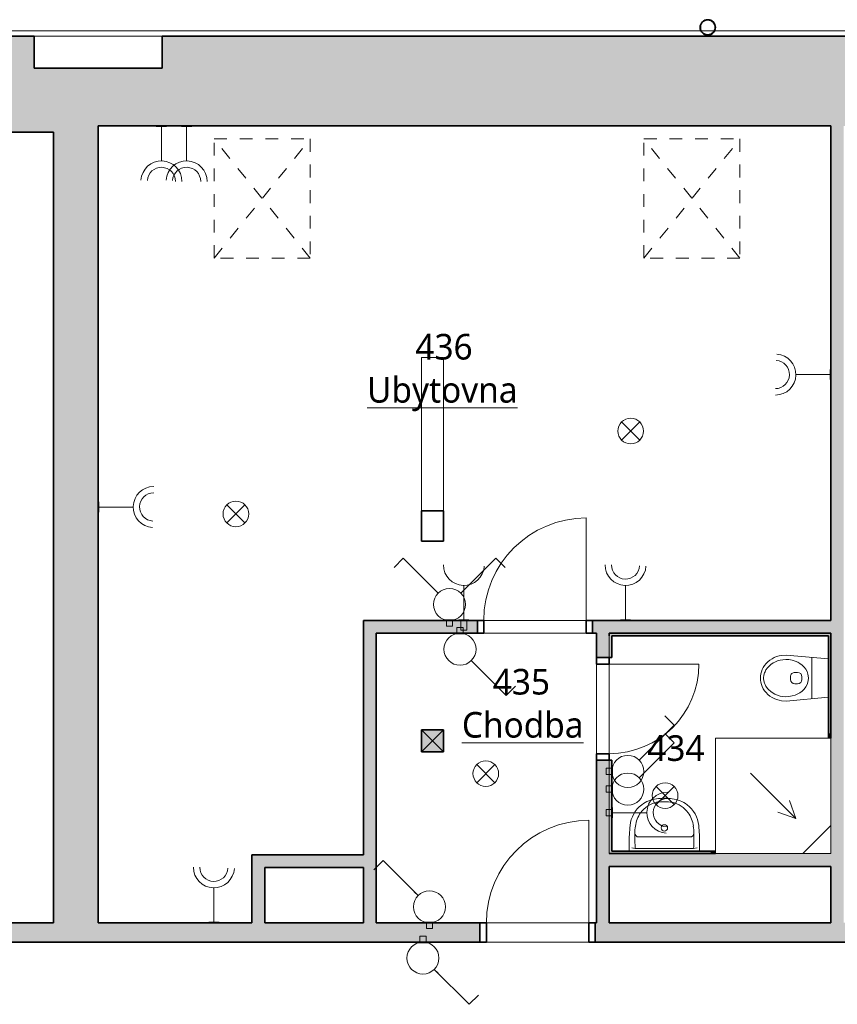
# Model space of a CAD drawing. Header units: metres. Extents: x -0.2 to 46.2, y -4.9 to 14.9.
# Tile 9 of 13: x 19.8 to 26.2, y 7.2 to 14.9. Entities that reach past the tile are written whole.
import ezdxf

# ---------------------------------------------------------------- set-up
doc = ezdxf.new("R2010")
doc.units = ezdxf.units.M
doc.linetypes.add('AV - Cerch_ 1 tecka 4mm', pattern=[0.006, 0.004, -0.001, 0, -0.001])
doc.layers.add('AV-MISTNOSTI', color=5, linetype='Continuous', lineweight=5, true_color=0x0000ff)
doc.layers.add('AV-TEXTY', color=5, linetype='Continuous', lineweight=13, true_color=0x0000ff)
for name, color, linetype, lineweight in [('AV-SRAFY', 7, 'Continuous', 35), ('AV-STAVBA', 7, 'Continuous', 18), ('AV-VYBAVENI', 7, 'Continuous', 18)]:
    doc.layers.add(name, color=color, linetype=linetype, lineweight=lineweight)
doc.styles.add('Trebuchet MS_B', font='trebuc.ttf', dxfattribs={"height": 0.2})

# ---------------------------------------------------------------- blocks, each defined once
blk = doc.blocks.new('DO_1-L_Ocel_ - 800x1970_150-925843-4NP')
at = {"layer": 'AV-STAVBA', "color": 254, "true_color": 0xcccccc}
for p, q in [((0.4, 0.875), (0.4, 0.075)), ((-0.4, 0.075), (0.4, 0.075)), ((-0.4, -0.075), (0.4, -0.075))]:
    blk.add_line(p, q, dxfattribs=at)
at = {"layer": 'AV-STAVBA', "color": 254, "linetype": 'AV - Cerch_ 1 tecka 4mm', "true_color": 0xcccccc}
for p, q in [((-0.45, 0.075), (0.45, 0.075)), ((-0.4, 0.075), (0.4, 0.075)), ((-0.45, -0.075), (0.45, -0.075)), ((-0.4, -0.075), (0.4, -0.075))]:
    blk.add_line(p, q, dxfattribs=at)
at = {"layer": 'AV-STAVBA', "color": 254, "lineweight": 35, "true_color": 0xcccccc}
for p, q in [((-0.4, 0.075), (-0.45, 0.075)), ((-0.45, 0.075), (-0.45, -0.075)), ((-0.4, -0.075), (-0.4, 0.075)), ((0.45, 0.075), (0.4, 0.075)), ((0.4, 0.075), (0.4, -0.075)), ((0.45, -0.075), (0.45, 0.075)), ((-0.45, -0.075), (-0.4, -0.075)), ((0.4, -0.075), (0.45, -0.075))]:
    blk.add_line(p, q, dxfattribs=at)
at = {"layer": 'AV-STAVBA', "color": 254, "true_color": 0xcccccc}
blk.add_arc((0.4, 0.075), 0.8, 90, 180, dxfattribs=at)
blk = doc.blocks.new('DO_1-L_Ocel_ - 800x1970_100-948218-4NP')
at = {"layer": 'AV-STAVBA', "color": 254, "true_color": 0xcccccc}
for p, q in [((0.4, 0.85), (0.4, 0.05)), ((-0.4, 0.05), (0.4, 0.05)), ((-0.4, -0.05), (0.4, -0.05))]:
    blk.add_line(p, q, dxfattribs=at)
at = {"layer": 'AV-STAVBA', "color": 254, "linetype": 'AV - Cerch_ 1 tecka 4mm', "true_color": 0xcccccc}
for p, q in [((-0.45, 0.05), (0.45, 0.05)), ((-0.4, 0.05), (0.4, 0.05)), ((-0.45, -0.05), (0.45, -0.05)), ((-0.4, -0.05), (0.4, -0.05))]:
    blk.add_line(p, q, dxfattribs=at)
at = {"layer": 'AV-STAVBA', "color": 254, "lineweight": 35, "true_color": 0xcccccc}
for p, q in [((-0.4, 0.05), (-0.45, 0.05)), ((-0.45, 0.05), (-0.45, -0.05)), ((-0.4, -0.05), (-0.4, 0.05)), ((0.45, 0.05), (0.4, 0.05)), ((0.4, 0.05), (0.4, -0.05)), ((0.45, -0.05), (0.45, 0.05)), ((-0.45, -0.05), (-0.4, -0.05)), ((0.4, -0.05), (0.45, -0.05))]:
    blk.add_line(p, q, dxfattribs=at)
at = {"layer": 'AV-STAVBA', "color": 254, "true_color": 0xcccccc}
blk.add_arc((0.4, 0.05), 0.8, 90, 180, dxfattribs=at)
blk = doc.blocks.new('DO_1-P_Ocel_ - 700x1970_100-947632-4NP')
at = {"layer": 'AV-STAVBA', "color": 254, "true_color": 0xcccccc}
for p, q in [((-0.35, 0.75), (-0.35, 0.05)), ((-0.35, 0.05), (0.35, 0.05)), ((-0.35, -0.05), (0.35, -0.05))]:
    blk.add_line(p, q, dxfattribs=at)
at = {"layer": 'AV-STAVBA', "color": 254, "linetype": 'AV - Cerch_ 1 tecka 4mm', "true_color": 0xcccccc}
for p, q in [((-0.4, 0.05), (0.4, 0.05)), ((-0.35, 0.05), (0.35, 0.05)), ((-0.4, -0.05), (0.4, -0.05)), ((-0.35, -0.05), (0.35, -0.05))]:
    blk.add_line(p, q, dxfattribs=at)
at = {"layer": 'AV-STAVBA', "color": 254, "lineweight": 35, "true_color": 0xcccccc}
for p, q in [((-0.35, 0.05), (-0.4, 0.05)), ((-0.4, 0.05), (-0.4, -0.05)), ((-0.35, -0.05), (-0.35, 0.05)), ((0.4, 0.05), (0.35, 0.05)), ((0.35, 0.05), (0.35, -0.05)), ((0.4, -0.05), (0.4, 0.05)), ((-0.4, -0.05), (-0.35, -0.05)), ((0.35, -0.05), (0.4, -0.05))]:
    blk.add_line(p, q, dxfattribs=at)
at = {"layer": 'AV-STAVBA', "color": 254, "true_color": 0xcccccc}
blk.add_arc((-0.35, 0.05), 0.7, 0, 90, dxfattribs=at)
blk = doc.blocks.new('GM_Nika_obdélníková - 1000x450-1317240-4NP')
at = {"layer": 'AV-STAVBA', "color": 254, "linetype": 'AV - Cerch_ 1 tecka 4mm', "true_color": 0xcccccc}
blk.add_line((-0.5, 0.35), (0.5, 0.35), dxfattribs=at)
blk = doc.blocks.new('SCO_Koncepční obdelníkový sloup - 170_170-1459891-4NP')
at = {"layer": 'AV-STAVBA', "true_color": 0xcccccc}
blk.add_hatch(color=254, dxfattribs=at).paths.add_polyline_path([(-0.085, -0.085), (0.085, -0.085), (0.085, 0.085), (-0.085, 0.085)])
at = {"layer": 'AV-STAVBA', "color": 254, "true_color": 0xcccccc}
for p, q in [((0.085, 0.085), (-0.085, -0.085)), ((-0.085, 0.085), (0.085, -0.085))]:
    blk.add_line(p, q, dxfattribs=at)
at = {"layer": 'AV-STAVBA', "color": 254, "lineweight": 35, "true_color": 0xcccccc}
for p, q in [((0.085, 0.085), (-0.085, 0.085)), ((-0.085, 0.085), (-0.085, -0.085)), ((0.085, -0.085), (0.085, 0.085)), ((-0.085, -0.085), (0.085, -0.085))]:
    blk.add_line(p, q, dxfattribs=at)
blk = doc.blocks.new('GM_Dešťový svod_03 - GM_Dešťový svod_03-1503405-4NP')
at = {"layer": 'AV-STAVBA', "color": 254, "lineweight": 35, "true_color": 0xcccccc}
for radius, start, end in [(0.06, 90, 270), (0.058, 90, 270), (0.06, 270, 90), (0.058, 270, 90)]:
    blk.add_arc((25.1837, 14.8171), radius, start, end, dxfattribs=at)
blk = doc.blocks.new('PF_Koncepční sprchový kout - vpusť rohová-1490966-4NP')
at = {"layer": 'AV-VYBAVENI', "color": 254, "true_color": 0xcccccc}
for p, q in [((-0.4053, 0), (-0.4053, -0.9)), ((0.4947, -0.9), (0.4947, 0)), ((0.4947, 0), (-0.4053, 0)), ((0.4947, -0.22), (0.2747, 0)), ((0.2215, -0.2732), (-0.1321, -0.6268)), ((0.2215, -0.2732), (0.0805, -0.3245)), ((0.2215, -0.2732), (0.1702, -0.4142)), ((-0.4053, -0.9), (0.4947, -0.9))]:
    blk.add_line(p, q, dxfattribs=at)
blk = doc.blocks.new('Koncepční umyvadlo - 550x400-1470811-4NP')
at = {"layer": 'AV-VYBAVENI', "color": 254, "true_color": 0xcccccc}
for p, q in [((-0.075, 0.12), (0.125, 0.12)), ((0.125, 0.12), (0.325, 0.12)), ((-0.15, 0.0696), (-0.15, 0.01)), ((-0.13, 0.0342), (-0.1027, 0.03)), ((-0.1027, 0.03), (0.3527, 0.03)), ((0.3527, 0.03), (0.38, 0.0342)), ((0.4, 0.01), (0.4, 0.0696))]:
    blk.add_line(p, q, dxfattribs=at)
blk.add_circle((0.125, 0.191), 0.025, dxfattribs=at)
for centre, radius, start, end in [((0.1108, 0.183), 0.2128, 102.9464, 143.51515), ((0.087, 0.1893), 0.2291, 95.97223, 127.42411), ((0.125, 0.0213), 0.4007, 81.12195, 98.87805), ((0.125, -0.0054), 0.4007, 81.12195, 98.87805), ((0.163, 0.1893), 0.2291, 52.57589, 84.02777), ((0.1392, 0.183), 0.2128, 36.48485, 77.0536), ((0.0863, 0.1873), 0.2303, 126.98722, 174.63967), ((0.1142, 0.1817), 0.2163, 143.76118, 174.20939), ((0.1637, 0.1873), 0.2303, 5.36033, 53.01278), ((0.1358, 0.1817), 0.2163, 5.79061, 36.23882), ((1.3731, 0.0627), 1.5231, 174.49277, 179.73823), ((0.092, 0.1621), 0.1973, 167.88867, 183.52869), ((0.158, 0.1621), 0.1973, 356.47131, 12.11133), ((-1.1231, 0.0627), 1.5231, 0.26177, 5.50723), ((1.2179, 0.1148), 1.3234, 178.47706, 183.67527), ((-0.075, 0.15), 0.03, 180, 270), ((0.325, 0.15), 0.03, 270, 360), ((-0.9659, 0.1148), 1.3213, 356.32077, 1.52691)]:
    blk.add_arc(centre, radius, start, end, dxfattribs=at)
blk = doc.blocks.new('Koncepční WC - WC NADRZ-1470814-4NP')
at = {"layer": 'AV-VYBAVENI', "color": 254, "lineweight": 13, "true_color": 0xcccccc}
for p, q in [((0.1042, 0.5392), (0.0876, 0.5367)), ((0.1203, 0.54), (0.1042, 0.5392)), ((0.1365, 0.5392), (0.1203, 0.54)), ((0.1531, 0.5367), (0.1365, 0.5392)), ((-0.0194, 0.4661), (-0.0303, 0.4494)), ((-0.007, 0.4814), (-0.0194, 0.4661)), ((0.0069, 0.4953), (-0.007, 0.4814)), ((0.0218, 0.5074), (0.0069, 0.4953)), ((0.0314, 0.4782), (0.0148, 0.4601)), ((0.0377, 0.5177), (0.0218, 0.5074)), ((0.0398, 0.4856), (0.0314, 0.4782)), ((0.0541, 0.526), (0.0377, 0.5177)), ((0.0564, 0.4971), (0.0398, 0.4856)), ((0.0708, 0.5323), (0.0541, 0.526)), ((0.0707, 0.5044), (0.0564, 0.4971)), ((0.0799, 0.5081), (0.0707, 0.5044)), ((0.0876, 0.5367), (0.0708, 0.5323)), ((0.0987, 0.513), (0.0799, 0.5081)), ((0.117, 0.515), (0.0987, 0.513)), ((0.1203, 0.515), (0.117, 0.515)), ((0.1237, 0.515), (0.1203, 0.515)), ((0.142, 0.513), (0.1237, 0.515)), ((0.1607, 0.5081), (0.142, 0.513)), ((0.1699, 0.5323), (0.1531, 0.5367)), ((0.1699, 0.5044), (0.1607, 0.5081)), ((0.1866, 0.526), (0.1699, 0.5323)), ((0.1842, 0.4971), (0.1699, 0.5044)), ((0.2008, 0.4856), (0.1842, 0.4971)), ((0.203, 0.5177), (0.1866, 0.526)), ((0.2093, 0.4782), (0.2008, 0.4856)), ((0.2188, 0.5074), (0.203, 0.5177)), ((0.2258, 0.4601), (0.2093, 0.4782)), ((0.2338, 0.4953), (0.2188, 0.5074)), ((0.2476, 0.4814), (0.2338, 0.4953)), ((0.2601, 0.4661), (0.2476, 0.4814)), ((0.271, 0.4494), (0.2601, 0.4661)), ((-0.0527, 0.395), (-0.0567, 0.3764)), ((-0.047, 0.4136), (-0.0527, 0.395)), ((-0.0396, 0.4319), (-0.047, 0.4136)), ((-0.0303, 0.4494), (-0.0396, 0.4319)), ((-0.0197, 0.3855), (-0.0233, 0.3644)), ((-0.0139, 0.4061), (-0.0197, 0.3855)), ((-0.0051, 0.4278), (-0.0139, 0.4061)), ((0.0018, 0.4409), (-0.0051, 0.4278)), ((0.0148, 0.4601), (0.0018, 0.4409)), ((0.2388, 0.4409), (0.2258, 0.4601)), ((0.2458, 0.4278), (0.2388, 0.4409)), ((0.2546, 0.4061), (0.2458, 0.4278)), ((0.2603, 0.3855), (0.2546, 0.4061)), ((0.2639, 0.3644), (0.2603, 0.3855)), ((0.2802, 0.4319), (0.271, 0.4494)), ((0.2877, 0.4136), (0.2802, 0.4319)), ((0.2934, 0.395), (0.2877, 0.4136)), ((0.2973, 0.3764), (0.2934, 0.395)), ((-0.0567, 0.3764), (-0.0597, 0.34)), ((-0.0597, 0.34), (-0.0288, 0.01)), ((-0.0233, 0.3644), (-0.0247, 0.342)), ((-0.0247, 0.342), (-0.0237, 0.3197)), ((-0.0237, 0.3197), (-0.019, 0.2916)), ((0.2597, 0.2916), (0.2644, 0.3197)), ((0.2653, 0.342), (0.2639, 0.3644)), ((0.2644, 0.3197), (0.2653, 0.342)), ((0.2695, 0.01), (0.3003, 0.34)), ((0.3003, 0.34), (0.2973, 0.3764)), ((-0.019, 0.2916), (-0.0125, 0.2698)), ((-0.0125, 0.2698), (-0.0032, 0.2484)), ((-0.0032, 0.2484), (0.0063, 0.2319)), ((0.0063, 0.2319), (0.0188, 0.2151)), ((0.0753, 0.2508), (0.0753, 0.2704)), ((0.1103, 0.3054), (0.1203, 0.3054)), ((0.1203, 0.3054), (0.1303, 0.3054)), ((0.1653, 0.2508), (0.1653, 0.2704)), ((0.2219, 0.2151), (0.2344, 0.2319)), ((0.2344, 0.2319), (0.2439, 0.2484)), ((0.2439, 0.2484), (0.2532, 0.2698)), ((0.2532, 0.2698), (0.2597, 0.2916)), ((0.0188, 0.2151), (0.0344, 0.199)), ((0.0344, 0.199), (0.0515, 0.1859)), ((0.0515, 0.1859), (0.0699, 0.1759)), ((0.0699, 0.1759), (0.0885, 0.1693)), ((0.0885, 0.1693), (0.102, 0.1664)), ((0.102, 0.1664), (0.1203, 0.165)), ((0.1203, 0.2158), (0.1103, 0.2158)), ((0.1303, 0.2158), (0.1203, 0.2158)), ((0.1203, 0.165), (0.1387, 0.1664)), ((0.1387, 0.1664), (0.1521, 0.1693)), ((0.1521, 0.1693), (0.1708, 0.1759)), ((0.1708, 0.1759), (0.1891, 0.1859)), ((0.1891, 0.1859), (0.2063, 0.199)), ((0.2063, 0.199), (0.2219, 0.2151)), ((-0.0409, 0.1398), (0.1203, 0.1398)), ((0.1203, 0.1398), (0.2816, 0.1398))]:
    blk.add_line(p, q, dxfattribs=at)
for centre, start, end in [((0.1103, 0.2704), 90, 180), ((0.1103, 0.2508), 180, 270), ((0.1303, 0.2704), 360, 90), ((0.1303, 0.2508), 270, 0)]:
    blk.add_arc(centre, 0.035, start, end, dxfattribs=at)
blk = doc.blocks.new('Řísma 2NP_ vnitroblok - Řísma 2NP_ vnitroblok-1646675-4NP')
at = {"layer": 'AV-STAVBA', "color": 254, "true_color": 0xcccccc}
for p, q in [((8.6949, 14.789), (25.1309, 14.789)), ((25.1329, 14.789), (25.2344, 14.789)), ((25.2364, 14.789), (39.7648, 14.789))]:
    blk.add_line(p, q, dxfattribs=at)
blk = doc.blocks.new('D0089 - 1514 - OÚPSŘ_Benešova_rvt-1-4NP')
at = {"layer": 'AV-SRAFY', "lineweight": 5, "true_color": 0xcccccc}
h = blk.add_hatch(color=254, dxfattribs=at)
h.paths.add_polyline_path([(20.0748, 13.9982), (20.0748, 14.4982), (19.9248, 14.4982), (19.9248, 14.7482), (19.6248, 14.7482), (19.6248, 13.9982), (19.7803, 13.9982)])
h.paths.add_polyline_path([(18.6248, 13.9982), (18.6248, 14.7482), (16.3248, 14.7482), (16.3248, 13.9982)])
h.paths.add_polyline_path([(15.3248, 13.9982), (15.3248, 14.7482), (13.1048, 14.7482), (13.1048, 13.9982)])
h.paths.add_polyline_path([(12.1048, 13.9982), (12.1048, 14.7482), (10.2848, 14.7482), (10.2848, 13.9982), (11.731, 13.9982)])
h.paths.add_polyline_path([(9.2848, 13.9982), (9.2848, 14.7482), (7.0148, 14.7482), (7.0148, 13.9982), (8.7125, 13.9982)])
h.paths.add_polyline_path([(5.694, 13.9982), (6.0148, 13.9982), (6.0148, 14.7482), (4.3648, 14.7482), (4.3648, 13.9982)])
h.paths.add_polyline_path([(3.3648, 13.9982), (3.3648, 14.7482), (1.8448, 14.7482), (1.8448, 13.9982)])
h.paths.add_polyline_path([(0.8448, 13.9982), (0.8448, 14.7482), (0.3848, 14.7482), (0.3848, 13.9982)])
h = blk.add_hatch(color=254, dxfattribs=at)
h.paths.add_polyline_path([(39.1148, 14.0482), (39.1148, 14.7482), (38.4848, 14.7482), (38.4848, 14.0482)])
h.paths.add_polyline_path([(37.4848, 14.0482), (37.4848, 14.7482), (35.6648, 14.7482), (35.6648, 14.0482), (35.8789, 14.0482)])
h.paths.add_polyline_path([(34.6648, 14.0482), (34.6648, 14.7482), (33.3448, 14.7482), (33.3448, 14.4982), (32.3448, 14.4982), (32.3448, 14.7482), (30.3448, 14.7482), (30.3448, 14.0482), (33.2248, 14.0482)])
h.paths.add_polyline_path([(29.3448, 14.0482), (29.3448, 14.7482), (27.3448, 14.7482), (27.3448, 14.4982), (26.3448, 14.4982), (26.3448, 14.7482), (20.9248, 14.7482), (20.9248, 14.4982), (20.0748, 14.4982), (20.0748, 14.0482), (29.2448, 14.0482)])
for points in [[(20.0748, 13.9982), (20.4248, 13.9982), (20.4248, 14.0482), (20.0748, 14.0482)], [(20.4248, 7.8282), (20.4248, 13.9982), (20.0748, 13.9982), (20.0748, 7.8282)], [(26.1448, 13.9982), (26.2448, 13.9982), (26.2448, 14.0482), (26.1448, 14.0482)], [(26.2448, 7.8282), (26.2448, 13.9982), (26.1448, 13.9982), (26.1448, 7.8282)]]:
    blk.add_hatch(color=254, dxfattribs=at).paths.add_polyline_path(points)
at = {"layer": 'AV-SRAFY', "lineweight": 18, "true_color": 0xcccccc}
h = blk.add_hatch(color=254, dxfattribs=at)
h.paths.add_polyline_path([(26.1448, 10.0882), (26.1448, 10.1882), (24.2848, 10.1882), (24.2848, 10.0882), (25.8172, 10.0882)])
h.paths.add_polyline_path([(23.3848, 10.0882), (23.3848, 10.1882), (22.4948, 10.1882), (22.4948, 10.0882), (22.5948, 10.0882)])
for points in [[(22.4948, 7.8282), (22.5948, 7.8282), (22.5948, 10.0882), (22.4948, 10.0882), (22.4948, 8.2594)], [(24.4148, 10.0682), (26.1448, 10.0682), (26.1448, 10.0882), (24.4148, 10.0882)], [(26.1448, 9.3082), (26.1448, 10.0682), (26.1248, 10.0682), (26.1248, 9.3082)], [(26.1448, 9.2682), (26.1448, 9.3082), (26.1248, 9.3082), (26.1248, 9.2682), (26.1439, 9.2682)], [(25.2055, 8.3682), (25.2055, 8.3882), (24.4348, 8.3882), (24.4348, 8.3682)], [(25.2055, 8.3682), (25.2448, 8.3682), (25.2448, 8.3882), (25.2055, 8.3882)], [(21.7248, 8.2594), (22.4948, 8.2594), (22.4948, 8.3594), (21.6248, 8.3594), (21.6248, 8.2594)], [(26.1448, 8.2682), (26.1448, 8.3682), (24.4148, 8.3682), (24.4148, 8.2682), (25.8172, 8.2682)], [(21.7248, 7.8282), (21.7248, 8.2594), (21.6248, 8.2594), (21.6248, 7.8282)]]:
    blk.add_hatch(color=254, dxfattribs=at).paths.add_polyline_path(points)
h = blk.add_hatch(color=254, dxfattribs=at)
h.paths.add_polyline_path([(24.3148, 7.8282), (24.4148, 7.8282), (24.4148, 9.0982), (24.3148, 9.0982)])
h.paths.add_polyline_path([(24.3148, 9.8982), (24.4148, 9.8982), (24.4148, 10.0882), (24.3148, 10.0882), (24.3148, 9.9281)])
h = blk.add_hatch(color=254, dxfattribs=at)
h.paths.add_polyline_path([(24.4148, 8.3682), (24.4348, 8.3682), (24.4348, 9.0982), (24.4148, 9.0982)])
h.paths.add_polyline_path([(24.4348, 9.8982), (24.4348, 10.0682), (24.4148, 10.0682), (24.4148, 9.8982)])
h = blk.add_hatch(color=254, dxfattribs=at)
h.paths.add_polyline_path([(38.7448, 7.6782), (39.1848, 7.6782), (39.1848, 7.8282), (35.5874, 7.8282), (35.5874, 7.6782), (38.6448, 7.6782)])
h.paths.add_polyline_path([(34.1848, 7.6782), (34.6874, 7.6782), (34.6874, 7.8282), (32.8848, 7.8282), (32.8848, 7.6782), (33.8665, 7.6782)])
h.paths.add_polyline_path([(31.9848, 7.6782), (31.9848, 7.8282), (27.1748, 7.8282), (27.1748, 7.6782), (31.8542, 7.6782)])
h.paths.add_polyline_path([(17.5298, 7.6782), (18.1598, 7.6782), (18.1598, 7.8282), (17.5298, 7.8282)])
h.paths.add_polyline_path([(19.7098, 7.6782), (23.4048, 7.6782), (23.4048, 7.8282), (19.7098, 7.8282)])
h.paths.add_polyline_path([(24.3048, 7.6782), (26.2748, 7.6782), (26.2748, 7.8282), (24.3048, 7.8282)])
at = {"layer": 'AV-STAVBA', "color": 254, "lineweight": 35, "true_color": 0xcccccc}
for p, q in [((19.6248, 14.7482), (19.9248, 14.7482)), ((19.9248, 14.7482), (19.9248, 14.4982)), ((20.9248, 14.7482), (26.3448, 14.7482)), ((20.9248, 14.7482), (20.9248, 14.4982)), ((20.0748, 14.4982), (19.9248, 14.4982)), ((20.0748, 14.4982), (20.9248, 14.4982)), ((20.0748, 13.9982), (19.6248, 13.9982)), ((20.0748, 7.8282), (20.0748, 13.9982)), ((20.4248, 14.0482), (26.1448, 14.0482)), ((20.4248, 14.0482), (20.4248, 13.9982)), ((20.4248, 7.8282), (20.4248, 13.9982)), ((26.1448, 14.0482), (26.1448, 13.9982)), ((26.1448, 10.1882), (26.1448, 13.9982)), ((23.1198, 11.0437), (22.9498, 11.0437)), ((22.9498, 11.0437), (22.9498, 10.8076)), ((23.1198, 10.8076), (23.1198, 11.0437)), ((22.9498, 10.8076), (23.1198, 10.8076)), ((23.3848, 10.1882), (22.4948, 10.1882)), ((22.4948, 10.1882), (22.4948, 10.0882)), ((23.3848, 10.0882), (23.3848, 10.1882)), ((26.1448, 10.1882), (24.2848, 10.1882)), ((24.2848, 10.1882), (24.2848, 10.0882)), ((22.4948, 10.0882), (22.4948, 8.3594)), ((22.5948, 10.0882), (23.3848, 10.0882)), ((22.5948, 7.8282), (22.5948, 10.0882)), ((24.2848, 10.0882), (24.3148, 10.0882)), ((24.3148, 10.0882), (24.3148, 9.8982)), ((24.4148, 10.0882), (26.1448, 10.0882)), ((24.4148, 10.0682), (24.4148, 10.0882)), ((26.1448, 10.0882), (24.4148, 10.0882)), ((24.4148, 10.0882), (24.4148, 10.0682)), ((24.4348, 10.0682), (26.1248, 10.0682)), ((24.4348, 9.8982), (24.4348, 10.0682)), ((26.1248, 10.0682), (26.1248, 9.3082)), ((26.1448, 9.2682), (26.1448, 10.0882)), ((26.1448, 10.0682), (26.1448, 10.0882)), ((26.1448, 9.3082), (26.1448, 10.0682)), ((24.3148, 9.8982), (24.4148, 9.8982)), ((24.4148, 9.8982), (24.4348, 9.8982)), ((26.1248, 9.3082), (26.1248, 9.2682)), ((26.1448, 9.2682), (26.1448, 9.3082)), ((24.4148, 9.0982), (24.3148, 9.0982)), ((24.3148, 9.0982), (24.3148, 7.8282)), ((24.4348, 9.0982), (24.4148, 9.0982)), ((24.4348, 8.3882), (24.4348, 9.0982)), ((25.2055, 8.3882), (24.4348, 8.3882)), ((25.2448, 8.3882), (25.2055, 8.3882)), ((22.4948, 8.3594), (21.6248, 8.3594)), ((21.6248, 8.3594), (21.6248, 8.2594)), ((25.2448, 8.3682), (24.4148, 8.3682)), ((24.4148, 8.3682), (24.4348, 8.3682)), ((24.4348, 8.3682), (25.2055, 8.3682)), ((25.2055, 8.3682), (25.2448, 8.3682)), ((21.6248, 8.2594), (21.6248, 7.8282)), ((21.7248, 8.2594), (22.4948, 8.2594)), ((21.7248, 7.8282), (21.7248, 8.2594)), ((22.4948, 8.2594), (22.4948, 7.8282)), ((24.4148, 7.8282), (24.4148, 8.2682)), ((24.4148, 8.2682), (26.1448, 8.2682)), ((26.1448, 7.8282), (26.1448, 8.2682)), ((20.0748, 7.8282), (19.7098, 7.8282)), ((21.6248, 7.8282), (20.4248, 7.8282)), ((22.4948, 7.8282), (21.7248, 7.8282)), ((23.4048, 7.8282), (22.5948, 7.8282)), ((23.4048, 7.6782), (23.4048, 7.8282)), ((24.3148, 7.8282), (24.3048, 7.8282)), ((24.3048, 7.8282), (24.3048, 7.6782)), ((26.1448, 7.8282), (24.4148, 7.8282)), ((19.7098, 7.6782), (23.4048, 7.6782)), ((24.3048, 7.6782), (26.2748, 7.6782))]:
    blk.add_line(p, q, dxfattribs=at)
at = {"layer": 'AV-STAVBA', "color": 254, "true_color": 0xcccccc}
for p, q in [((19.9248, 14.7482), (20.0748, 14.7482)), ((20.0748, 14.7482), (20.9248, 14.7482)), ((22.9498, 12.201), (22.9498, 12.2405)), ((22.9498, 12.2405), (23.1198, 12.2405)), ((23.1198, 12.2405), (23.1198, 12.201)), ((22.9498, 12.201), (22.9498, 11.0437)), ((23.1198, 12.201), (23.1198, 11.0437)), ((23.4348, 10.1882), (24.2348, 10.1882)), ((24.2348, 10.0882), (23.4348, 10.0882)), ((24.4148, 9.8982), (24.4148, 10.0682)), ((24.4148, 10.0682), (24.4148, 9.8982)), ((24.3148, 9.1482), (24.3148, 9.8482)), ((24.4148, 9.8482), (24.4148, 9.1482)), ((24.4148, 8.3682), (24.4148, 9.0982)), ((24.4148, 9.0982), (24.4148, 8.3682)), ((23.4548, 7.8282), (24.2548, 7.8282)), ((24.2548, 7.6782), (23.4548, 7.6782))]:
    blk.add_line(p, q, dxfattribs=at)
at = {"layer": 'AV-STAVBA', "color": 254, "linetype": 'AV - Cerch_ 1 tecka 4mm', "lineweight": 13, "true_color": 0xcccccc}
for p, q in [((21.3298, 13.9462), (22.0798, 13.9462)), ((21.3298, 13.0162), (21.3298, 13.9462)), ((22.0798, 13.0162), (21.3298, 13.9462)), ((21.3298, 13.0162), (22.0798, 13.9462)), ((22.0798, 13.9462), (22.0798, 13.0162)), ((24.6848, 13.9462), (25.4348, 13.9462)), ((24.6848, 13.0162), (24.6848, 13.9462)), ((25.4348, 13.0162), (24.6848, 13.9462)), ((24.6848, 13.0162), (25.4348, 13.9462)), ((25.4348, 13.9462), (25.4348, 13.0162)), ((22.0798, 13.0162), (21.3298, 13.0162)), ((25.4348, 13.0162), (24.6848, 13.0162))]:
    blk.add_line(p, q, dxfattribs=at)
at = {"layer": 'AV-STAVBA', "color": 254, "lineweight": 18, "true_color": 0xcccccc}
for name, p in [('GM_Dešťový svod_03 - GM_Dešťový svod_03-1503405-4NP', (0, 0)), ('Řísma 2NP_ vnitroblok - Řísma 2NP_ vnitroblok-1646675-4NP', (0, 0)), ('GM_Nika_obdélníková - 1000x450-1317240-4NP', (20.4248, 14.3982)), ('DO_1-L_Ocel_ - 800x1970_100-948218-4NP', (23.8348, 10.1382)), ('DO_1-L_Ocel_ - 800x1970_150-925843-4NP', (23.8548, 7.7532))]:
    blk.add_blockref(name, p, dxfattribs=at)
for name, p, rotation in [('DO_1-P_Ocel_ - 700x1970_100-947632-4NP', (24.3648, 9.4982), 270), ('SCO_Koncepční obdelníkový sloup - 170_170-1459891-4NP', (23.0348, 9.2482), 89.9999999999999)]:
    blk.add_blockref(name, p, dxfattribs=dict(at, rotation=rotation))
at = {"layer": 'AV-VYBAVENI', "color": 254, "lineweight": 18, "true_color": 0xcccccc}
for name, p, rotation in [('Koncepční WC - WC NADRZ-1470814-4NP', (26.1348, 9.6179), 89.99999999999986), ('PF_Koncepční sprchový kout - vpusť rohová-1490966-4NP', (26.1448, 8.8629), 269.9999999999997)]:
    blk.add_blockref(name, p, dxfattribs=dict(at, rotation=rotation))
blk.add_blockref('Koncepční umyvadlo - 550x400-1470811-4NP', (24.7198, 8.3782), dxfattribs=at)
blk = doc.blocks.new('EF_Zásuvka - Dvojzásuvka-840806-4NP')
at = {"layer": 'AV-STAVBA'}
for p, q in [((7.7409, 13.9932), (7.7409, 13.9982)), ((7.8209, 13.9932), (7.7409, 13.9932)), ((7.8109, 13.9932), (7.7509, 13.9932)), ((7.7509, 13.9932), (7.8109, 13.9932)), ((7.8109, 13.9932), (7.7509, 13.9932)), ((7.7509, 13.9932), (7.8109, 13.9932)), ((7.7559, 13.9932), (7.8059, 13.9932)), ((7.7559, 13.9932), (7.8059, 13.9932)), ((7.7629, 13.9932), (7.8009, 13.9932)), ((7.7629, 13.9932), (7.8009, 13.9932)), ((7.7629, 13.9932), (7.8009, 13.9932)), ((7.7629, 13.9932), (7.8009, 13.9932)), ((7.7697, 13.9932), (7.7734, 13.9932)), ((7.7697, 13.9932), (7.7734, 13.9932)), ((7.771, 13.9932), (7.7747, 13.9932)), ((7.771, 13.9932), (7.7747, 13.9932)), ((7.7747, 13.9932), (7.7784, 13.9932)), ((7.7747, 13.9932), (7.7784, 13.9932)), ((7.7797, 13.9932), (7.7834, 13.9932)), ((7.7797, 13.9932), (7.7834, 13.9932)), ((7.7921, 13.9932), (7.7883, 13.9932)), ((7.7921, 13.9932), (7.7883, 13.9932)), ((7.7934, 13.9932), (7.7897, 13.9932)), ((7.7934, 13.9932), (7.7897, 13.9932)), ((7.8209, 13.9982), (7.8209, 13.9932))]:
    blk.add_line(p, q, dxfattribs=at)
blk = doc.blocks.new('EF_Zásuvka - Dvojzásuvka-V4-4NP')
at = {"layer": 'AV-STAVBA'}
for p, q in [((28.7698, 12.8289), (28.7698, 12.9089)), ((28.7698, 12.9089), (28.7748, 12.9089)), ((28.7698, 12.8389), (28.7698, 12.8989)), ((28.7698, 12.8989), (28.7698, 12.8389)), ((28.7698, 12.8389), (28.7698, 12.8989)), ((28.7698, 12.8989), (28.7698, 12.8389)), ((28.7698, 12.8939), (28.7698, 12.8439)), ((28.7698, 12.8939), (28.7698, 12.8439)), ((28.7698, 12.8869), (28.7698, 12.8489)), ((28.7698, 12.8869), (28.7698, 12.8489)), ((28.7698, 12.8869), (28.7698, 12.8489)), ((28.7698, 12.8869), (28.7698, 12.8489)), ((28.7698, 12.8801), (28.7698, 12.8764)), ((28.7698, 12.8801), (28.7698, 12.8764)), ((28.7698, 12.8788), (28.7698, 12.875)), ((28.7698, 12.8788), (28.7698, 12.875)), ((28.7698, 12.8751), (28.7698, 12.8714)), ((28.7698, 12.8751), (28.7698, 12.8714)), ((28.7698, 12.8701), (28.7698, 12.8664)), ((28.7698, 12.8701), (28.7698, 12.8664)), ((28.7698, 12.8577), (28.7698, 12.8615)), ((28.7698, 12.8577), (28.7698, 12.8615)), ((28.7698, 12.8564), (28.7698, 12.8601)), ((28.7698, 12.8564), (28.7698, 12.8601)), ((28.7748, 12.9089), (28.7748, 12.8289)), ((28.7748, 12.8929), (28.8198, 12.8929)), ((28.8198, 12.8449), (28.7748, 12.8449)), ((28.8198, 12.8929), (28.8198, 12.8449)), ((28.7748, 12.8289), (28.7698, 12.8289))]:
    blk.add_line(p, q, dxfattribs=at)
blk = doc.blocks.new('EF_Vypínač - Jednoklapka-835338-4NP')
at = {"layer": 'AV-STAVBA'}
for p, q in [((3.046, 5.5982), (3.046, 5.6432)), ((3.046, 5.6432), (3.094, 5.6432)), ((3.094, 5.6432), (3.094, 5.5982)), ((3.03, 5.5932), (3.03, 5.5982)), ((3.03, 5.5982), (3.11, 5.5982)), ((3.11, 5.5932), (3.03, 5.5932)), ((3.04, 5.5932), (3.1, 5.5932)), ((3.1, 5.5932), (3.04, 5.5932)), ((3.11, 5.5982), (3.11, 5.5932))]:
    blk.add_line(p, q, dxfattribs=at)
blk = doc.blocks.new('EF_Zásuvka - Jednozásuvka-V5-4NP')
at = {"layer": 'AV-STAVBA'}
for p, q in [((23.2393, 10.1932), (23.3193, 10.1932)), ((23.2393, 10.1882), (23.2393, 10.1932)), ((23.3193, 10.1882), (23.2393, 10.1882)), ((23.2493, 10.1932), (23.3093, 10.1932)), ((23.3093, 10.1932), (23.2493, 10.1932)), ((23.2493, 10.1932), (23.3093, 10.1932)), ((23.3043, 10.1932), (23.2543, 10.1932)), ((23.2553, 10.1132), (23.2553, 10.1882)), ((23.2973, 10.1932), (23.2593, 10.1932)), ((23.2973, 10.1932), (23.2593, 10.1932)), ((23.2668, 10.1932), (23.2706, 10.1932)), ((23.2668, 10.1932), (23.2706, 10.1932)), ((23.2806, 10.1932), (23.2768, 10.1932)), ((23.2806, 10.1932), (23.2768, 10.1932)), ((23.2906, 10.1932), (23.2868, 10.1932)), ((23.2906, 10.1932), (23.2868, 10.1932)), ((23.3033, 10.1882), (23.3033, 10.1132)), ((23.3193, 10.1932), (23.3193, 10.1882)), ((23.3033, 10.1132), (23.2553, 10.1132))]:
    blk.add_line(p, q, dxfattribs=at)
blk = doc.blocks.new('EF_Vypínač - Dvojklapka-835340-4NP')
at = {"layer": 'AV-STAVBA'}
for p, q in [((8.7198, 8.1558), (8.7648, 8.1558)), ((8.7198, 8.1078), (8.7198, 8.1558)), ((8.7648, 8.1718), (8.7698, 8.1718)), ((8.7648, 8.0918), (8.7648, 8.1718)), ((8.7698, 8.1718), (8.7698, 8.0918)), ((8.7698, 8.1018), (8.7698, 8.1618)), ((8.7698, 8.1618), (8.7698, 8.1018)), ((8.7648, 8.1078), (8.7198, 8.1078)), ((8.7698, 8.0918), (8.7648, 8.0918))]:
    blk.add_line(p, q, dxfattribs=at)
blk = doc.blocks.new('LF_kulový vrchlík - 150_40-890109-4NP')
at = {"layer": 'AV-STAVBA', "color": 5, "true_color": 0x0000ff}
for p, q in [((-0.0707, -0.0707), (0.0707, 0.0707)), ((0.0707, -0.0707), (-0.0707, 0.0707))]:
    blk.add_line(p, q, dxfattribs=at)
blk.add_circle((0, 0), 0.1, dxfattribs=at)

msp = doc.modelspace()

# ---------------------------------------------------------------- block references
at = {"lineweight": 5}
msp.add_blockref('D0089 - 1514 - OÚPSŘ_Benešova_rvt-1-4NP', (0, 0), dxfattribs=at)

# ---------------------------------------------------------------- next in the draw order: linework, layer by layer
at = {"layer": 'AV-TEXTY', "lineweight": 5}
for p, q in [((20.9184, 13.775), (20.9184, 14.0482)), ((21.1148, 13.775), (21.1148, 14.0482)), ((25.8716, 12.1075), (26.1448, 12.1075)), ((20.6979, 11.0736), (20.4248, 11.0736)), ((22.8065, 10.6742), (22.7345, 10.6023)), ((23.0791, 10.4016), (22.8065, 10.6742)), ((23.2559, 10.4016), (23.5285, 10.6742)), ((23.5285, 10.6742), (23.6005, 10.6023)), ((23.2793, 10.4614), (23.2793, 10.1882)), ((24.5415, 10.4614), (24.5415, 10.1882)), ((23.2559, 10.4016), (23.2856, 10.4313)), ((23.3376, 9.8748), (23.3673, 9.8451)), ((23.3376, 9.8748), (23.6103, 9.6022)), ((23.6103, 9.6022), (23.6822, 9.6741)), ((24.9208, 9.371), (24.8489, 9.443)), ((24.6482, 9.0984), (24.9208, 9.371)), ((24.9208, 9.2333), (24.8489, 9.3052)), ((24.6482, 8.9606), (24.9208, 9.2333)), ((24.6482, 9.0984), (24.6779, 9.1281)), ((24.6482, 8.9606), (24.6779, 8.9903)), ((24.7079, 8.6875), (24.4348, 8.6875)), ((22.6493, 8.3142), (22.5774, 8.2423)), ((22.922, 8.0416), (22.6493, 8.3142)), ((21.3279, 8.1014), (21.3279, 7.8282)), ((22.922, 8.0416), (22.8923, 8.0713)), ((23.0484, 7.4648), (23.0781, 7.4351)), ((23.0484, 7.4648), (23.321, 7.1922)), ((23.321, 7.1922), (23.393, 7.2641))]:
    msp.add_line(p, q, dxfattribs=at)
for centre in [(23.1675, 10.3132), (23.2492, 9.9632), (24.5598, 9.01), (24.5598, 8.8722), (23.0104, 7.9532), (22.96, 7.5532)]:
    msp.add_circle(centre, 0.125, dxfattribs=at)
for centre, radius, start, end in [((20.9184, 13.615), 0.16, 360, 176.41054), ((21.1148, 13.615), 0.16, 360, 176.41054), ((20.9184, 13.615), 0.11, 0, 176.41054), ((21.1148, 13.615), 0.11, 0, 176.41054), ((25.7116, 12.1075), 0.16, 270, 86.41054), ((25.7116, 12.1075), 0.11, 270, 86.41054), ((20.8579, 11.0736), 0.16, 90, 266.41054), ((20.8579, 11.0736), 0.11, 90, 266.41054), ((23.2793, 10.6214), 0.16, 180, 356.41054), ((24.5415, 10.6214), 0.16, 180, 356.41054), ((24.5415, 10.6214), 0.11, 180, 356.41054), ((24.8679, 8.6875), 0.16, 90, 266.41054), ((24.8679, 8.6875), 0.11, 90, 266.41054), ((21.3279, 8.2614), 0.16, 180, 356.41054), ((21.3279, 8.2614), 0.11, 180, 356.41054)]:
    msp.add_arc(centre, radius, start, end, dxfattribs=at)

# ---------------------------------------------------------------- next in the draw order: block references
at = {"layer": 'AV-STAVBA'}
for name, p in [('EF_Zásuvka - Dvojzásuvka-840806-4NP', (13.1375, 0.05)), ('EF_Zásuvka - Dvojzásuvka-840806-4NP', (13.3339, 0.05)), ('EF_Zásuvka - Jednozásuvka-V5-4NP', (0, 0)), ('EF_Vypínač - Jednoklapka-835338-4NP', (20.1792, 4.49)), ('EF_Vypínač - Jednoklapka-835338-4NP', (19.89, 2.08))]:
    msp.add_blockref(name, p, dxfattribs=at)
for name, p, rotation in [('EF_Zásuvka - Dvojzásuvka-840806-4NP', (12.1466, 19.8884), 270.0000000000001), ('EF_Zásuvka - Dvojzásuvka-840806-4NP', (34.423, 3.2927), 90.0000000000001), ('EF_Vypínač - Dvojklapka-835340-4NP', (31.2993, 1.4234), 89.99999999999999), ('EF_Zásuvka - Dvojzásuvka-840806-4NP', (32.3224, 24.1864), 180), ('EF_Vypínač - Jednoklapka-835338-4NP', (30.033, 5.94), 90.0000000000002), ('EF_Vypínač - Jednoklapka-835338-4NP', (30.033, 5.8022), 90.0000000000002), ('EF_Zásuvka - Dvojzásuvka-V4-4NP', (53.2095, 21.5564), 180), ('EF_Zásuvka - Dvojzásuvka-840806-4NP', (29.1088, 21.8264), 180), ('EF_Vypínač - Jednoklapka-835338-4NP', (26.0804, 13.4264), 180)]:
    msp.add_blockref(name, p, dxfattribs=dict(at, rotation=rotation))
at = {"layer": 'AV-STAVBA', "color": 5, "true_color": 0x0000ff, "extrusion": (0, 0, -1), "rotation": 180}
for p in [(-24.5817, 11.6664), (-21.4994, 11.0196), (-23.4506, 8.9925), (-24.8505, 8.8212)]:
    msp.add_blockref('LF_kulový vrchlík - 150_40-890109-4NP', p, dxfattribs=at)

# ---------------------------------------------------------------- next in the draw order: texts
at = {"layer": 'AV-MISTNOSTI', "char_height": 0.2, "attachment_point": 1, "style": 'Trebuchet MS_B'}
for s, insert, width in [('436', (22.9008, 12.4245), 0.601266), ('\\LUbytovna', (22.5238, 12.0882), 1.515189), ('435', (23.5051, 9.8099), 0.601266), ('\\LChodba', (23.2636, 9.4736), 1.186497), ('434', (24.7111, 9.292), 0.601266)]:
    msp.add_mtext(s, dxfattribs=dict(at, insert=insert, width=width))

doc.saveas('drawing.dxf')
